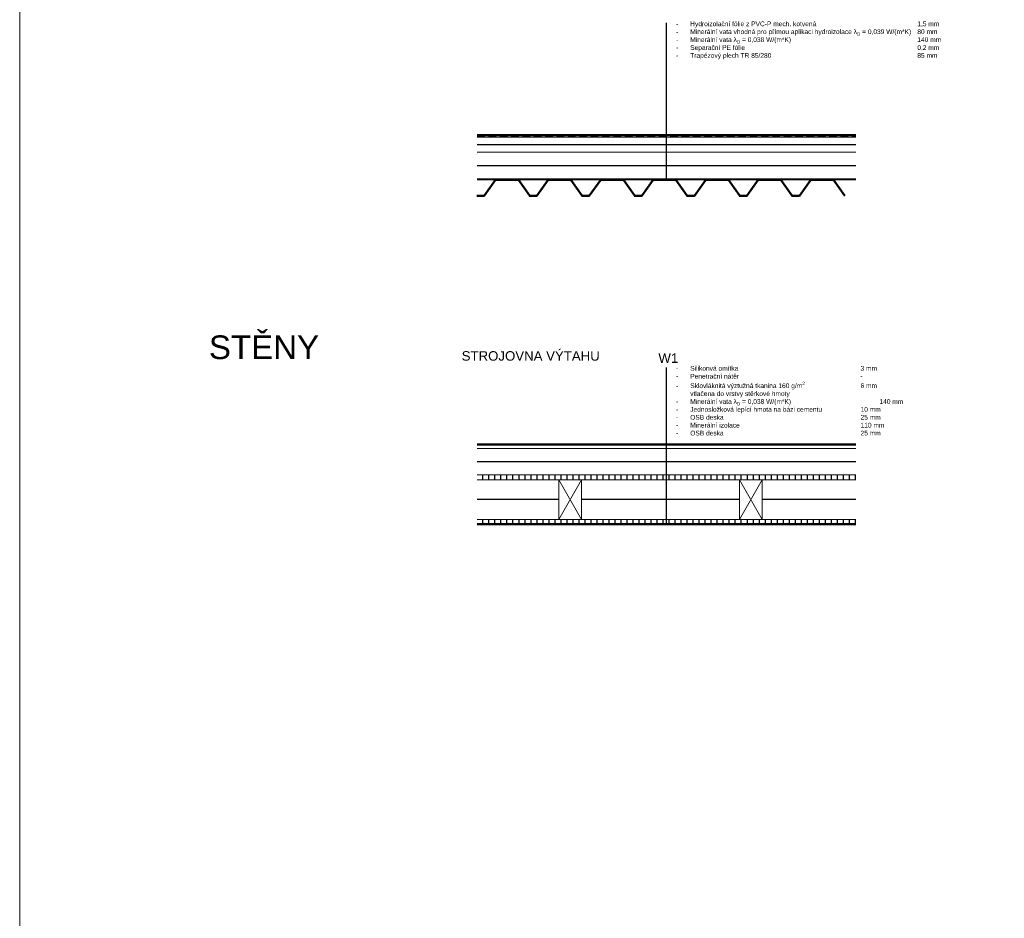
# Model space of a CAD drawing. Header units: millimetres. Extents: x -28283 to 311402, y 2144 to 57809.
# Tile 12 of 20: x -23117 to -17914, y 29225 to 33972. Entities that reach past the tile are written whole.
import ezdxf

# ---------------------------------------------------------------- set-up
doc = ezdxf.new("R2010")
doc.units = ezdxf.units.MM
doc.header["$LTSCALE"] = 4
doc.linetypes.add('DASHED', pattern=[0.75, 0.5, -0.25])
for name, color, linetype, lineweight in [('-HRANY_TENKE', 7, 'Continuous', 18), ('-HRANY_TLUSTE', 230, 'Continuous', 50), ('-HYDROIZOLACE', 30, 'DASHED', 30), ('-KOTY', 2, 'Continuous', 20), ('-SRAFY', 241, 'Continuous', 9)]:
    doc.layers.add(name, color=color, linetype=linetype, lineweight=lineweight)
doc.layers.add('-POPIS_TEXT', color=30, linetype='Continuous')
doc.layers.add('IZOLACE', color=70, linetype='IZOLACE')
doc.styles.add('TM_10_2.5', font='arial.ttf', dxfattribs={"height": 25})
doc.styles.add('TM_10_5', font='arial.ttf', dxfattribs={"height": 50})
doc.styles.add('TM_50_2.5', font='arial.ttf', dxfattribs={"height": 125})
doc.linetypes.add('IZOLACE', pattern='A,0.0001,-0.1,[134,ltypeshp.shx,S=0.1,R=0,X=-0.1,Y=0],-0.2,[134,ltypeshp.shx,S=0.1,R=180,X=0.1,Y=0],-0.1', length=0.4001)

msp = doc.modelspace()

# ---------------------------------------------------------------- hatches: boundary and pattern name
at = {"true_color": 0xfefefe}
h = msp.add_hatch(dxfattribs=at)
h.set_pattern_fill('ANSI31', scale=10, angle=45)
h.set_pattern_definition([(90, (-7e-12, -10743.824), (-31.75, 5e-15), [])])
h.paths.add_polyline_path([(-18699.7, 31567.1), (-20699.7, 31567.1), (-20699.7, 31542.1), (-18699.7, 31542.1)])
h = msp.add_hatch(dxfattribs=at)
h.set_pattern_fill('ANSI31', scale=10, angle=45)
h.set_pattern_definition([(90, (-7e-12, -10978.824), (-31.75, 5e-15), [])])
h.paths.add_polyline_path([(-18699.7, 31332.1), (-20699.7, 31332.1), (-20699.7, 31307.1), (-18699.7, 31307.1)])

# ---------------------------------------------------------------- linework, layer by layer
at = {"layer": '-HRANY_TENKE'}
for p, q in [((-23117.1, 57484.3), (-23117.1, 24333.7)), ((-20699.7, 33351.6), (-18699.7, 33351.6)), ((-20699.7, 33271.6), (-18699.7, 33271.6)), ((-20699.7, 33131.6), (-18699.7, 33131.6)), ((-20699.7, 33126.6), (-18699.7, 33126.6)), ((-18699.7, 31707.1), (-20699.7, 31707.1)), ((-18699.7, 31567.1), (-20699.7, 31567.1)), ((-18699.7, 31542.1), (-20699.7, 31542.1)), ((-20267.9, 31332.1), (-20147.9, 31542.1)), ((-20147.9, 31332.1), (-20267.9, 31542.1)), ((-19314.5, 31332.1), (-19194.5, 31542.1)), ((-19194.5, 31332.1), (-19314.5, 31542.1)), ((-18699.7, 31332.1), (-20699.7, 31332.1))]:
    msp.add_line(p, q, dxfattribs=at)
for points in [[(-20267.9, 31542.1), (-20147.9, 31542.1), (-20147.9, 31332.1), (-20267.9, 31332.1)], [(-19314.5, 31542.1), (-19194.5, 31542.1), (-19194.5, 31332.1), (-19314.5, 31332.1)]]:
    msp.add_lwpolyline(points, close=True, dxfattribs=at)
at = {"layer": '-HRANY_TLUSTE'}
for p, q in [((-20699.7, 33361.6), (-18699.7, 33361.6)), ((-20699.7, 31727.1), (-18699.7, 31727.1)), ((-18699.7, 31307.1), (-20699.7, 31307.1))]:
    msp.add_line(p, q, dxfattribs=at)
for points in [[(-20702.2, 33041.6), (-20662.2, 33041.6), (-20602.2, 33126.6), (-20482.2, 33126.6), (-20422.2, 33041.6)], [(-20424.7, 33041.6), (-20384.7, 33041.6), (-20324.7, 33126.6), (-20204.7, 33126.6), (-20144.7, 33041.6)], [(-20147.2, 33041.6), (-20107.2, 33041.6), (-20047.2, 33126.6), (-19927.2, 33126.6), (-19867.2, 33041.6)], [(-19869.7, 33041.6), (-19829.7, 33041.6), (-19769.7, 33126.6), (-19649.7, 33126.6), (-19589.7, 33041.6)], [(-19592.2, 33041.6), (-19552.2, 33041.6), (-19492.2, 33126.6), (-19372.2, 33126.6), (-19312.2, 33041.6)], [(-19314.7, 33041.6), (-19274.7, 33041.6), (-19214.7, 33126.6), (-19094.7, 33126.6), (-19034.7, 33041.6)], [(-19037.2, 33041.6), (-18997.2, 33041.6), (-18937.2, 33126.6), (-18817.2, 33126.6), (-18757.2, 33041.6)]]:
    msp.add_lwpolyline(points, dxfattribs=at)
at = {"layer": '-HYDROIZOLACE', "ltscale": 20}
msp.add_line((-20699.7, 33356.3), (-18699.7, 33356.3), dxfattribs=at)
at = {"layer": '-POPIS_TEXT'}
for points in [[(-19699.7, 33126.6), (-19699.7, 33954.2)], [(-19699.7, 31307.1), (-19699.7, 32134.6)]]:
    msp.add_lwpolyline(points, dxfattribs=at)
at = {"layer": 'IZOLACE', "ltscale": 20}
msp.add_line((-20699.7, 33311.6), (-18699.7, 33311.6), dxfattribs=at)
at = {"layer": 'IZOLACE', "ltscale": 40}
for p, q in [((-20699.7, 33201.6), (-18699.7, 33201.6)), ((-18699.7, 31637.1), (-20699.7, 31637.1))]:
    msp.add_line(p, q, dxfattribs=at)
at = {"layer": 'IZOLACE', "ltscale": 60}
for p, q in [((-20267.9, 31437.1), (-20699.7, 31437.1)), ((-19314.5, 31437.1), (-20147.9, 31437.1)), ((-18699.7, 31437.1), (-19194.5, 31437.1))]:
    msp.add_line(p, q, dxfattribs=at)

# ---------------------------------------------------------------- texts
at = {"layer": '-KOTY', "char_height": 50, "attachment_point": 1, "style": 'TM_10_5'}
for s, insert in [('{\\fArial|b0|i0|c238|p34;STROJOVNA VÝTAHU}', (-20781.6, 32220.7)), ('{\\fArial|b0|i0|c238|p34;W1}', (-19742.2, 32209.2))]:
    msp.add_mtext_dynamic_manual_height_columns(s, width=1966.647, gutter_width=1250, heights=[0], dxfattribs=dict(at, insert=insert))
at = {"layer": '-POPIS_TEXT', "char_height": 25, "attachment_point": 1, "style": 'TM_10_2.5'}
for s, width, heights, insert in [('\\A1;\\pi-75,l100,t100,800,900,1000,1100,1200,1300;-^IHydroizolační fólie z PVC-P mech. kotvená^I^I^I^I^I^I1,5 mm\\P\\pt100,1300;-^IMinerální vata vhodná pro přímou aplikaci hydroizolace λ{\\H0.7x;\\S^ D;\\H1.4286x; = 0,039 W/(m*K)}^I80 mm\\P\\pt100,700,800,900,1000,1100,1200,1300;-^IMinerální vata λ{\\H0.7x;\\S^ D;\\H1.4286x; = 0,038 W/(m*K)}^I^I^I^I^I^I^I140 mm\\P\\pt100,400,500,600,700,800,900,1000,1100,1200,1300;-^ISeparační PE fólie^I^I^I^I^I^I^I^I^I^I0,2 mm\\P\\pt100,600,700,800,900,1000,1100,1200,1300;-^ITrapézový plech TR 85/280^I^I^I^I^I^I^I^I85 mm', 3303.209, [0], (-19674.1, 33962.3)), ('\\A1;\\pi-75,l100,t100,400,500,600,700,800,900,1000;-^ISilikonvá omítka^I^I^I^I^I^I^I3 mm\\P-^IPenetrační nátěr^I^I^I^I^I^I^I-\\P\\pt100,800,900,1000;-^ISklovláknitá výztužná tkanina 160 g/m{\\H0.7x;\\S2^ ;\\H1.4286x; ^I^I^I6 mm\\P\\pt100;^Ivtlačena do vrstvy stěrkové hmoty\\P\\pt100,700,800,900,1000;-^IMinerální vata }λ{\\H0.7x;\\S^ D;\\H1.4286x; = 0,038 W/(m*K)^I^I^I^I140 mm\\P\\pt100,800,900,1000;-^IJednosložková lepící hmota na bázi cementu^I^I^I10 mm\\P\\pt100,300,400,500,600,700,800,900,1000;-^IOSB deska ^I^I^I^I^I^I^I^I25 mm\\P\\pt100,400,500,600,700,800,900,1000;-^IMinerální izolace^I^I^I^I^I^I^I110 mm\\P\\pt100,300,400,500,600,700,800,900,1000;-^IOSB deska^I^I^I^I^I^I^I^I25 mm}', 1234.25, [443.1], (-19674.1, 32142.7))]:
    msp.add_mtext_dynamic_manual_height_columns(s, width=width, gutter_width=562.5, heights=heights, dxfattribs=dict(at, insert=insert))
at = {"layer": '-SRAFY', "insert": (-22117.3, 32304), "char_height": 125, "attachment_point": 1, "style": 'TM_50_2.5'}
msp.add_mtext_dynamic_manual_height_columns('{\\fArial|b0|i0|c238|p34;STĚNY}', width=3735.126, gutter_width=625, heights=[516.8], dxfattribs=at)

doc.saveas('drawing.dxf')
